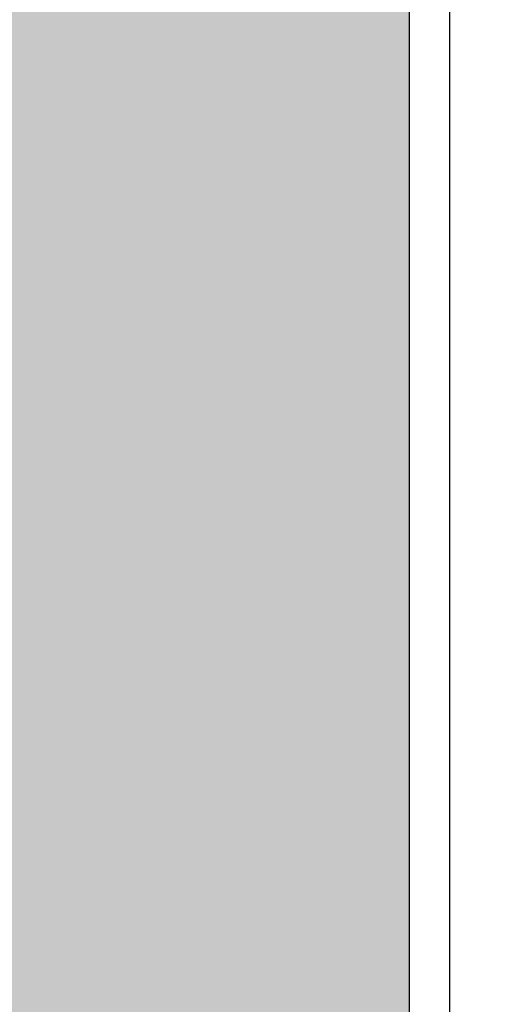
# Model space of a CAD drawing. Header units: millimetres. Extents: x 2341 to 31069, y -7915 to 10644.
# Tile 76 of 105: x 18368 to 18414, y 1767 to 1864. Entities that reach past the tile are written whole.
import ezdxf

# ---------------------------------------------------------------- set-up
doc = ezdxf.new("R2010")
doc.units = ezdxf.units.MM
doc.layers.add('koła', color=7, linetype='Continuous')

msp = doc.modelspace()

# ---------------------------------------------------------------- hatches: boundary and pattern name
at = {"layer": 'koła', "true_color": 0xd3da7b}
h = msp.add_hatch(color=53, dxfattribs=at)
h.dxf.hatch_style = 1
h.paths.add_polyline_path([(18022.66573520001, 2005.882090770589, -0.08164325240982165), (18030.55890356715, 2053.899258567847), (17971.52837264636, 2053.899258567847), (17971.52837264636, 2243.899258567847), (18069.52837264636, 2243.899258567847), (18069.52837264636, 2114.798042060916, -0.09391651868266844), (18116.52837264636, 2144.981323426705), (18116.52837264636, 2243.899258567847), (18214.52837264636, 2243.899258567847), (18214.52837264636, 2149.922083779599, -0.08803035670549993), (18261.52837264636, 2126.726750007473), (18261.52837264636, 2243.899258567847), (18359.52837264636, 2243.899258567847), (18359.52837264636, 2053.899258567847), (18314.77256683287, 2053.899258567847, -0.0816432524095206), (18322.66573520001, 2005.882090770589, -0.02545795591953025), (18321.88901330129, 1990.636984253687, -0.3253136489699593), (18437.73708292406, 1909.899258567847), (18497.52837264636, 1909.899258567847), (18497.52837264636, 2053.899258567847), (18406.52837264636, 2053.899258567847), (18406.52837264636, 2243.899258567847), (18497.52837264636, 2243.899258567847), (18497.52837264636, 2333.899258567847), (16707.52837264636, 2333.899258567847), (16707.52837264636, 2338.899258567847), (16627.52837264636, 2338.899258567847), (16627.52837264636, 2249.393708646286, -0.5350938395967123), (16958.52837264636, 2214.932398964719), (16958.52837264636, 2243.899258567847), (17056.52837264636, 2243.899258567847), (17056.52837264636, 2053.899258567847), (16969.66006948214, 2053.899258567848, -0.01786083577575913), (16964.33412183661, 2040.645197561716, -0.4093380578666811), (17082.33325534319, 1920.661879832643, -0.1686126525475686), (17056.52837264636, 1846.316201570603), (17056.52837264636, 1721.899258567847), (16958.52837264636, 1721.899258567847), (16958.52837264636, 1800.722216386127, -0.1017120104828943), (16911.52837264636, 1811.947281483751), (16911.52837264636, 1721.899258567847), (16813.52837264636, 1721.899258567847), (16813.52837264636, 1911.899258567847), (16842.65361434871, 1911.899258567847, -0.01827375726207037), (16842.33325534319, 1920.661879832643, -0.0224365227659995), (16842.81603081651, 1931.415160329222, -0.3066851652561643), (16627.52837264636, 1994.198885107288), (16627.52837264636, 1706.899258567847), (17248.52837264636, 1706.899258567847), (17248.52837264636, 1911.899258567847), (17328.52837264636, 1911.899258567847), (17328.52837264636, 1706.899258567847), (17480.52837264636, 1706.899258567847, -0.02209113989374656), (17481.1914304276, 1721.899258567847), (17392.52837264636, 1721.899258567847), (17392.52837264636, 1911.899258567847), (17490.52837264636, 1911.899258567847), (17490.52837264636, 1764.344885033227, -0.1253999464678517), (17537.52837264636, 1833.907132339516), (17537.52837264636, 1911.899258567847), (17635.52837264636, 1911.899258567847), (17635.52837264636, 1876.236200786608, -0.06954057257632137), (17682.52837264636, 1873.860331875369), (17682.52837264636, 1911.899258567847), (17780.52837264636, 1911.899258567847), (17780.52837264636, 1816.44377006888, -0.1768631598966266), (17820.52837264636, 1706.899258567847), (17972.52837264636, 1706.899258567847), (17972.52837264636, 1911.899258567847), (18052.52837264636, 1911.899258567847), (18052.52837264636, 1706.899258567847), (18497.52837264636, 1706.899258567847), (18497.52837264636, 1719.899258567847), (18406.52837264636, 1719.899258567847), (18406.52837264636, 1783.232121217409, -0.1147189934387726), (18359.52837264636, 1755.939154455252), (18359.52837264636, 1719.899258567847), (18261.52837264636, 1719.899258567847), (18261.52837264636, 1768.409512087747, -0.1523636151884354), (18214.52837264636, 1822.25849424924), (18214.52837264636, 1719.899258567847), (18116.52837264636, 1719.899258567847), (18116.52837264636, 1866.782858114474, -0.3058360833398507)])
h.paths.add_polyline_path([(17247.52837264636, 2053.899258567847), (17247.52837264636, 2243.899258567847), (17345.52837264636, 2243.899258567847), (17345.52837264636, 2218.906992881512, -0.6831114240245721), (17623.86811359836, 2243.899258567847), (17635.52837264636, 2243.899258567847), (17635.52837264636, 2211.685989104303, -0.05827930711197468), (17639.57659968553, 2177.072697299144, -0.05827930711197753), (17635.52837264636, 2142.459405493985), (17635.52837264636, 2053.899258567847), (17575.1821134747, 2053.899258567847, -0.3133742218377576), (17403.97108589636, 2053.899258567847), (17392.52837264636, 2053.899258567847), (17392.52837264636, 2062.69769291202, -0.1471803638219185), (17345.52837264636, 2135.238401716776), (17345.52837264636, 2053.899258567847)])
h.paths.add_polyline_path([(17341.52837264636, 2057.899258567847), (17251.52837264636, 2057.899258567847), (17251.52837264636, 2239.899258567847), (17341.52837264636, 2239.899258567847)], flags=16)
h.paths.add_polyline_path([(17337.52837264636, 2061.899258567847), (17255.52837264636, 2061.899258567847), (17255.52837264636, 2095.899258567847), (17337.52837264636, 2095.899258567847)], flags=0)
h.paths.add_polyline_path([(17396.52837264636, 2057.899258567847), (17396.52837264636, 2086.287084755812, -0.1957157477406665), (17359.57659968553, 2177.072697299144, -0.7749814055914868), (17603.38707020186, 2239.899258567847), (17631.52837264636, 2239.899258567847), (17631.52837264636, 2057.899258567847), (17541.51590562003, 2057.899258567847, -0.2084463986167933), (17437.63729375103, 2057.899258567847)], flags=16)
h.paths.add_polyline_path([(17400.52837264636, 2061.899258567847), (17400.52837264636, 2095.899258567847), (17482.52837264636, 2095.899258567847), (17482.52837264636, 2061.899258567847)], flags=0)
h.paths.add_polyline_path([(17337.52837264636, 2101.899258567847), (17255.52837264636, 2101.899258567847), (17255.52837264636, 2195.899258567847), (17337.52837264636, 2195.899258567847)], flags=0)
h.paths.add_polyline_path([(17400.52837264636, 2101.899258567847), (17400.52837264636, 2195.899258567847), (17482.52837264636, 2195.899258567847), (17482.52837264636, 2101.899258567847)], flags=0)
h.paths.add_polyline_path([(17201.52837264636, 2053.899258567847), (17103.52837264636, 2053.899258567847), (17103.52837264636, 2243.899258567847), (17201.52837264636, 2243.899258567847)], flags=16)
h.paths.add_polyline_path([(17201.52837264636, 1911.899258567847), (17201.52837264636, 1721.899258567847), (17103.52837264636, 1721.899258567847), (17103.52837264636, 1911.899258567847)], flags=16)
h.paths.add_polyline_path([(17197.52837264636, 2057.899258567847), (17107.52837264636, 2057.899258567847), (17107.52837264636, 2239.899258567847), (17197.52837264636, 2239.899258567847)], flags=0)
h.paths.add_polyline_path([(17197.52837264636, 1907.899258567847), (17197.52837264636, 1725.899258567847), (17107.52837264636, 1725.899258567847), (17107.52837264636, 1907.899258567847)], flags=0)
h.paths.add_polyline_path([(17193.52837264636, 2061.899258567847), (17111.52837264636, 2061.899258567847), (17111.52837264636, 2095.899258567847), (17193.52837264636, 2095.899258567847)], flags=0)
h.paths.add_polyline_path([(17193.52837264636, 1903.899258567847), (17193.52837264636, 1869.899258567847), (17111.52837264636, 1869.899258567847), (17111.52837264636, 1903.899258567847)], flags=0)
h.paths.add_polyline_path([(17193.52837264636, 2101.899258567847), (17111.52837264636, 2101.899258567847), (17111.52837264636, 2195.899258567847), (17193.52837264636, 2195.899258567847)], flags=0)
h.paths.add_polyline_path([(17193.52837264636, 1863.899258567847), (17193.52837264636, 1769.899258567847), (17111.52837264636, 1769.899258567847), (17111.52837264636, 1863.899258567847)], flags=0)
h.paths.add_polyline_path([(17337.52837264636, 2201.899258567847), (17255.52837264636, 2201.899258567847), (17255.52837264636, 2235.899258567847), (17337.52837264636, 2235.899258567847)], flags=0)
h.paths.add_polyline_path([(17545.52837264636, 2061.899258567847), (17545.52837264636, 2095.899258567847), (17627.52837264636, 2095.899258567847), (17627.52837264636, 2061.899258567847)], flags=0)
h.paths.add_polyline_path([(17400.52837264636, 2201.899258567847), (17400.52837264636, 2235.899258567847), (17482.52837264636, 2235.899258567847), (17482.52837264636, 2201.899258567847)], flags=0)
h.paths.add_polyline_path([(17545.52837264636, 2101.899258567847), (17545.52837264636, 2195.899258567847), (17627.52837264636, 2195.899258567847), (17627.52837264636, 2101.899258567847)], flags=0)
h.paths.add_polyline_path([(17193.52837264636, 2201.899258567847), (17111.52837264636, 2201.899258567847), (17111.52837264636, 2235.899258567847), (17193.52837264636, 2235.899258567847)], flags=0)
h.paths.add_polyline_path([(17193.52837264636, 1763.899258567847), (17193.52837264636, 1729.899258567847), (17111.52837264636, 1729.899258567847), (17111.52837264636, 1763.899258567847)], flags=0)
h.paths.add_polyline_path([(17545.52837264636, 2201.899258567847), (17545.52837264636, 2235.899258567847), (17627.52837264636, 2235.899258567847), (17627.52837264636, 2201.899258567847)], flags=0)
h.paths.add_polyline_path([(17682.52837264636, 2053.899258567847), (17682.52837264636, 2243.899258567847), (17780.52837264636, 2243.899258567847), (17780.52837264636, 2053.899258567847)], flags=16)
h.paths.add_polyline_path([(17686.52837264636, 2057.899258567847), (17686.52837264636, 2239.899258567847), (17776.52837264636, 2239.899258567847), (17776.52837264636, 2057.899258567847)], flags=0)
h.paths.add_polyline_path([(17690.52837264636, 2061.899258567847), (17690.52837264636, 2095.899258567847), (17772.52837264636, 2095.899258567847), (17772.52837264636, 2061.899258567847)], flags=0)
h.paths.add_polyline_path([(17690.52837264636, 2101.899258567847), (17690.52837264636, 2195.899258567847), (17772.52837264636, 2195.899258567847), (17772.52837264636, 2101.899258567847)], flags=0)
h.paths.add_polyline_path([(17690.52837264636, 2201.899258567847), (17690.52837264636, 2235.899258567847), (17772.52837264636, 2235.899258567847), (17772.52837264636, 2201.899258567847)], flags=0)
h.paths.add_polyline_path([(17827.52837264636, 2053.899258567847), (17827.52837264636, 2243.899258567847), (17925.52837264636, 2243.899258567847), (17925.52837264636, 2053.899258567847)], flags=16)
h.paths.add_polyline_path([(17827.52837264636, 1911.899258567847), (17925.52837264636, 1911.899258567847), (17925.52837264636, 1721.899258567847), (17827.52837264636, 1721.899258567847)], flags=16)
h.paths.add_polyline_path([(17831.52837264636, 2057.899258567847), (17831.52837264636, 2239.899258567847), (17921.52837264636, 2239.899258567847), (17921.52837264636, 2057.899258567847)], flags=0)
h.paths.add_polyline_path([(17831.52837264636, 1907.899258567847), (17921.52837264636, 1907.899258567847), (17921.52837264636, 1725.899258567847), (17831.52837264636, 1725.899258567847)], flags=0)
h.paths.add_polyline_path([(17835.52837264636, 2061.899258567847), (17835.52837264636, 2095.899258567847), (17917.52837264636, 2095.899258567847), (17917.52837264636, 2061.899258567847)], flags=0)
h.paths.add_polyline_path([(17835.52837264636, 1903.899258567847), (17917.52837264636, 1903.899258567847), (17917.52837264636, 1869.899258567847), (17835.52837264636, 1869.899258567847)], flags=0)
h.paths.add_polyline_path([(17835.52837264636, 2101.899258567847), (17835.52837264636, 2195.899258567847), (17917.52837264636, 2195.899258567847), (17917.52837264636, 2101.899258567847)], flags=0)
h.paths.add_polyline_path([(17835.52837264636, 1863.899258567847), (17917.52837264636, 1863.899258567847), (17917.52837264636, 1769.899258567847), (17835.52837264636, 1769.899258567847)], flags=0)
h.paths.add_polyline_path([(17835.52837264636, 2201.899258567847), (17835.52837264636, 2235.899258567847), (17917.52837264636, 2235.899258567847), (17917.52837264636, 2201.899258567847)], flags=0)
h.paths.add_polyline_path([(17835.52837264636, 1763.899258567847), (17917.52837264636, 1763.899258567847), (17917.52837264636, 1729.899258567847), (17835.52837264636, 1729.899258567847)], flags=0)
h.paths.add_polyline_path([(19645.92507849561, 2053.899258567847), (19601.52837264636, 2053.899258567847), (19601.52837264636, 2243.899258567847), (19699.52837264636, 2243.899258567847), (19699.52837264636, 2063.059998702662, -0.4104074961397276), (19847.57659968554, 1913.072697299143, -0.00528950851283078), (19847.54302688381, 1909.899258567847), (19853.52837264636, 1909.899258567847), (19853.52837264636, 1840.618040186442, -0.1211626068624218), (19900.52837264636, 1807.812627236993), (19900.52837264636, 1909.899258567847), (19998.52837264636, 1909.899258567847), (19998.52837264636, 1719.899258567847), (19930.01289633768, 1719.899258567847, -0.02732615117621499), (19928.34337489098, 1706.899258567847), (20303.72491486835, 1706.899258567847, -0.1330860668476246), (20370.52837264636, 1765.590745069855), (20370.52837264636, 1909.899258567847), (20450.52837264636, 1909.899258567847), (20450.52837264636, 1782.901829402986, -0.064302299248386), (20493.52837264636, 1776.030757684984), (20493.52837264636, 1909.899258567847), (20591.52837264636, 1909.899258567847), (20591.52837264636, 1719.899258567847), (20577.59122476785, 1719.899258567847, -0.02372085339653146), (20587.1248581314, 1706.899258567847), (20979.62299588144, 1706.899258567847), (20979.62299588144, 1794.685420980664), (21184.62299588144, 1794.685420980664), (21184.62299588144, 1706.899258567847), (21229.52837264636, 1706.899258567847), (21229.52837264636, 2006.899258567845), (21226.53115146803, 2007.028352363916), (21226.53115146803, 2012.028352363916), (21259.52837264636, 2010.607123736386), (21259.52837264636, 2338.899258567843), (21185.52559382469, 2338.899258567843), (21185.52559382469, 2333.899258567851), (20109.89357756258, 2333.899258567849, -0.1403883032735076), (20084.11562858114, 2243.899258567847), (20153.52837264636, 2243.899258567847), (20153.52837264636, 2053.899258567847), (20055.52837264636, 2053.899258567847), (20055.52837264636, 2209.285478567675, -0.0992990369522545), (19998.52837264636, 2174.331214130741), (19998.52837264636, 2053.899258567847), (19900.52837264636, 2053.899258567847), (19900.52837264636, 2168.519753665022, -0.07494379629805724), (19853.52837264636, 2187.47162668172), (19853.52837264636, 2053.899258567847), (19755.52837264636, 2053.899258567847), (19755.52837264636, 2243.899258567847), (19795.67152654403, 2243.899258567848, -0.1403883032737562), (19769.89357756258, 2333.899258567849), (19161.52837264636, 2333.899258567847), (19161.52837264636, 2243.899258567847), (19222.56992605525, 2243.899258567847, -0.8459225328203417), (19455.97375363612, 2204.661879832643), (19456.52837264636, 2243.899258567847), (19554.52837264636, 2243.899258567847), (19554.52837264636, 2053.899258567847), (19456.52837264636, 2053.899258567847), (19455.97375363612, 2204.661879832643, -0.2454379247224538), (19404.52837264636, 2106.171960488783), (19404.52837264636, 2053.899258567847), (19306.52837264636, 2053.899258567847), (19306.52837264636, 2088.330587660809, -0.1310008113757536), (19252.52837264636, 2118.424600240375), (19252.52837264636, 2053.899258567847), (19161.52837264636, 2053.899258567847), (19161.52837264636, 1909.899258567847), (19252.52837264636, 1909.899258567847), (19252.52837264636, 1719.899258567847), (19161.52837264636, 1719.899258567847), (19161.52837264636, 1706.899258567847), (19618.52837264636, 1706.899258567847), (19618.52837264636, 1785.591805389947, -0.1794148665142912), (19554.52837264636, 1867.937292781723), (19554.52837264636, 1719.899258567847), (19456.52837264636, 1719.899258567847), (19456.52837264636, 1909.899258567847), (19547.61017248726, 1909.899258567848, -0.00528950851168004), (19547.57659968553, 1913.072697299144, -0.3146190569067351)])
h.paths.add_polyline_path([(19404.52837264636, 1909.899258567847), (19404.52837264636, 1719.899258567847), (19306.52837264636, 1719.899258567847), (19306.52837264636, 1909.899258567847)], flags=16)
h.paths.add_polyline_path([(19400.52837264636, 1905.899258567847), (19400.52837264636, 1723.899258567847), (19310.52837264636, 1723.899258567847), (19310.52837264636, 1905.899258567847)], flags=0)
h.paths.add_polyline_path([(19396.52837264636, 1901.899258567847), (19396.52837264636, 1867.899258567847), (19314.52837264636, 1867.899258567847), (19314.52837264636, 1901.899258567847)], flags=0)
h.paths.add_polyline_path([(19396.52837264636, 1861.899258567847), (19396.52837264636, 1767.899258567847), (19314.52837264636, 1767.899258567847), (19314.52837264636, 1861.899258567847)], flags=0)
h.paths.add_polyline_path([(19396.52837264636, 1761.899258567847), (19396.52837264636, 1727.899258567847), (19314.52837264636, 1727.899258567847), (19314.52837264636, 1761.899258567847)], flags=0)
h.paths.add_polyline_path([(20055.52837264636, 1909.899258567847), (20153.52837264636, 1909.899258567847), (20153.52837264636, 1719.899258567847), (20055.52837264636, 1719.899258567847)], flags=16)
h.paths.add_polyline_path([(20059.52837264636, 1905.899258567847), (20149.52837264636, 1905.899258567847), (20149.52837264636, 1723.899258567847), (20059.52837264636, 1723.899258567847)], flags=0)
h.paths.add_polyline_path([(20063.52837264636, 1901.899258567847), (20145.52837264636, 1901.899258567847), (20145.52837264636, 1867.899258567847), (20063.52837264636, 1867.899258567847)], flags=0)
h.paths.add_polyline_path([(20063.52837264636, 1861.899258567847), (20145.52837264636, 1861.899258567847), (20145.52837264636, 1767.899258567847), (20063.52837264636, 1767.899258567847)], flags=0)
h.paths.add_polyline_path([(20063.52837264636, 1761.899258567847), (20145.52837264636, 1761.899258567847), (20145.52837264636, 1727.899258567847), (20063.52837264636, 1727.899258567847)], flags=0)
h.paths.add_polyline_path([(20202.52837264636, 2053.899258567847), (20202.52837264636, 2243.899258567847), (20300.52837264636, 2243.899258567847), (20300.52837264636, 2053.899258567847)], flags=16)
h.paths.add_polyline_path([(20202.52837264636, 1909.899258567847), (20300.52837264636, 1909.899258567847), (20300.52837264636, 1719.899258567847), (20202.52837264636, 1719.899258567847)], flags=16)
h.paths.add_polyline_path([(20206.52837264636, 2057.899258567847), (20206.52837264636, 2239.899258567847), (20296.52837264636, 2239.899258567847), (20296.52837264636, 2057.899258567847)], flags=0)
h.paths.add_polyline_path([(20206.52837264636, 1905.899258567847), (20296.52837264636, 1905.899258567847), (20296.52837264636, 1723.899258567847), (20206.52837264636, 1723.899258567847)], flags=0)
h.paths.add_polyline_path([(20210.52837264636, 2061.899258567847), (20210.52837264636, 2095.899258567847), (20292.52837264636, 2095.899258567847), (20292.52837264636, 2061.899258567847)], flags=0)
h.paths.add_polyline_path([(20210.52837264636, 1901.899258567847), (20292.52837264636, 1901.899258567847), (20292.52837264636, 1867.899258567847), (20210.52837264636, 1867.899258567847)], flags=0)
h.paths.add_polyline_path([(20210.52837264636, 2101.899258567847), (20210.52837264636, 2195.899258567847), (20292.52837264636, 2195.899258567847), (20292.52837264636, 2101.899258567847)], flags=0)
h.paths.add_polyline_path([(20210.52837264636, 1861.899258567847), (20292.52837264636, 1861.899258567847), (20292.52837264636, 1767.899258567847), (20210.52837264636, 1767.899258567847)], flags=0)
h.paths.add_polyline_path([(20210.52837264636, 2201.899258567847), (20210.52837264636, 2235.899258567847), (20292.52837264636, 2235.899258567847), (20292.52837264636, 2201.899258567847)], flags=0)
h.paths.add_polyline_path([(20210.52837264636, 1761.899258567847), (20292.52837264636, 1761.899258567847), (20292.52837264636, 1727.899258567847), (20210.52837264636, 1727.899258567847)], flags=0)
h.paths.add_polyline_path([(20353.52837264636, 2053.899258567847), (20353.52837264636, 2243.899258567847), (20451.52837264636, 2243.899258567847), (20451.52837264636, 2053.899258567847)], flags=16)
h.paths.add_polyline_path([(20357.52837264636, 2057.899258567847), (20357.52837264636, 2239.899258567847), (20447.52837264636, 2239.899258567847), (20447.52837264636, 2057.899258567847)], flags=0)
h.paths.add_polyline_path([(20361.52837264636, 2061.899258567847), (20361.52837264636, 2095.899258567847), (20443.52837264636, 2095.899258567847), (20443.52837264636, 2061.899258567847)], flags=0)
h.paths.add_polyline_path([(20361.52837264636, 2101.899258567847), (20361.52837264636, 2195.899258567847), (20443.52837264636, 2195.899258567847), (20443.52837264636, 2101.899258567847)], flags=0)
h.paths.add_polyline_path([(20361.52837264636, 2201.899258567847), (20361.52837264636, 2235.899258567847), (20443.52837264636, 2235.899258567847), (20443.52837264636, 2201.899258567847)], flags=0)
h.paths.add_polyline_path([(20493.52837264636, 2053.899258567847), (20493.52837264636, 2243.899258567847), (20591.52837264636, 2243.899258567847), (20591.52837264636, 2053.899258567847)], flags=16)
h.paths.add_polyline_path([(20497.52837264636, 2057.899258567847), (20497.52837264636, 2239.899258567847), (20587.52837264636, 2239.899258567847), (20587.52837264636, 2057.899258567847)], flags=0)
h.paths.add_polyline_path([(20501.52837264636, 2061.899258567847), (20501.52837264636, 2095.899258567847), (20583.52837264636, 2095.899258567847), (20583.52837264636, 2061.899258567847)], flags=0)
h.paths.add_polyline_path([(20501.52837264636, 2101.899258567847), (20501.52837264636, 2195.899258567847), (20583.52837264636, 2195.899258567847), (20583.52837264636, 2101.899258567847)], flags=0)
h.paths.add_polyline_path([(20501.52837264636, 2201.899258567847), (20501.52837264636, 2235.899258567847), (20583.52837264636, 2235.899258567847), (20583.52837264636, 2201.899258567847)], flags=0)
h.paths.add_polyline_path([(20648.52837264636, 2053.899258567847), (20648.52837264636, 2243.899258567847), (20746.52837264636, 2243.899258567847), (20746.52837264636, 2067.749317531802, -0.09961268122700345), (20803.52837264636, 2083.665266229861), (20803.52837264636, 2243.899258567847), (20888.94718116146, 2243.899258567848, -0.7028337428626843), (21243.05732911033, 2116.42352637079, -0.5379201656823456), (20964.56802194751, 1932.468562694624, -0.2398910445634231), (20901.52837264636, 1811.845903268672), (20901.52837264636, 1719.899258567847), (20803.52837264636, 1719.899258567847), (20803.52837264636, 1784.480128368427, -0.09961268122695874), (20746.52837264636, 1800.396077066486), (20746.52837264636, 1719.899258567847), (20648.52837264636, 1719.899258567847), (20648.52837264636, 1909.899258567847), (20666.53726416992, 1909.899258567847, -0.04048762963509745), (20664.57659968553, 1934.072697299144, -0.2355600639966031), (20724.34581106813, 2053.899258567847)])
h.paths.add_polyline_path([(20652.52837264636, 2057.899258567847), (20652.52837264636, 2239.899258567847), (20742.52837264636, 2239.899258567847), (20742.52837264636, 2057.899258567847)], flags=16)
h.paths.add_polyline_path([(20652.52837264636, 1905.899258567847), (20687.66616926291, 1905.899258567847, -0.05466738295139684), (20684.57659968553, 1934.072697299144, -0.3984137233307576), (20807.52837264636, 2063.881489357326), (20807.52837264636, 2239.899258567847), (20897.52837264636, 2239.899258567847), (20897.52837264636, 2222.354271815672, -0.7262030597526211), (21223.05732911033, 2116.42352637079, -0.606844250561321), (20939.80091761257, 1968.985018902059, -0.06807837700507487), (20944.57659968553, 1934.072697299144, -0.2232993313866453), (20897.52837264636, 1833.977725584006), (20897.52837264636, 1723.899258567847), (20807.52837264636, 1723.899258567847), (20807.52837264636, 1804.263905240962, -0.1340896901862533), (20742.52837264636, 1825.864319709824), (20742.52837264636, 1723.899258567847), (20652.52837264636, 1723.899258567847)], flags=16)
h.paths.add_polyline_path([(20656.52837264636, 2061.899258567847), (20656.52837264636, 2095.899258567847), (20738.52837264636, 2095.899258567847), (20738.52837264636, 2061.899258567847)], flags=0)
h.paths.add_polyline_path([(20656.52837264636, 1901.899258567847), (20738.52837264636, 1901.899258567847), (20738.52837264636, 1867.899258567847), (20656.52837264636, 1867.899258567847)], flags=0)
h.paths.add_polyline_path([(20656.52837264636, 2101.899258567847), (20656.52837264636, 2195.899258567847), (20738.52837264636, 2195.899258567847), (20738.52837264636, 2101.899258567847)], flags=0)
h.paths.add_polyline_path([(20656.52837264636, 1861.899258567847), (20738.52837264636, 1861.899258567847), (20738.52837264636, 1767.899258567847), (20656.52837264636, 1767.899258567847)], flags=0)
h.paths.add_polyline_path([(20656.52837264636, 2201.899258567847), (20656.52837264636, 2235.899258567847), (20738.52837264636, 2235.899258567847), (20738.52837264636, 2201.899258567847)], flags=0)
h.paths.add_polyline_path([(20656.52837264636, 1761.899258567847), (20738.52837264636, 1761.899258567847), (20738.52837264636, 1727.899258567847), (20656.52837264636, 1727.899258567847)], flags=0)
h.paths.add_polyline_path([(20811.52837264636, 2061.899258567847), (20811.52837264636, 2095.899258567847), (20893.52837264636, 2095.899258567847), (20893.52837264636, 2061.899258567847)], flags=0)
h.paths.add_polyline_path([(20811.52837264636, 1901.899258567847), (20893.52837264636, 1901.899258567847), (20893.52837264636, 1867.899258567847), (20811.52837264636, 1867.899258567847)], flags=0)
h.paths.add_polyline_path([(20811.52837264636, 2101.899258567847), (20811.52837264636, 2195.899258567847), (20893.52837264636, 2195.899258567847), (20893.52837264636, 2101.899258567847)], flags=0)
h.paths.add_polyline_path([(20811.52837264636, 1861.899258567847), (20893.52837264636, 1861.899258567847), (20893.52837264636, 1767.899258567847), (20811.52837264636, 1767.899258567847)], flags=0)
h.paths.add_polyline_path([(20811.52837264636, 2201.899258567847), (20811.52837264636, 2235.899258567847), (20893.52837264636, 2235.899258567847), (20893.52837264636, 2201.899258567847)], flags=0)
h.paths.add_polyline_path([(20811.52837264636, 1761.899258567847), (20893.52837264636, 1761.899258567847), (20893.52837264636, 1727.899258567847), (20811.52837264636, 1727.899258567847)], flags=0)
h.paths.add_polyline_path([(20971.52837264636, 2160.899258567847), (20971.52837264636, 2243.899258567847), (21055.52837264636, 2243.899258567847), (21055.52837264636, 2160.899258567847)], flags=0)
h.paths.add_polyline_path([(20975.52837264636, 2164.899258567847), (20975.52837264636, 2239.899258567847), (21051.52837264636, 2239.899258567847), (21051.52837264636, 2164.899258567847)], flags=0)
h.paths.add_polyline_path([(20979.52837264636, 2168.899258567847), (20979.52837264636, 2235.899258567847), (21047.52837264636, 2235.899258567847), (21047.52837264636, 2168.899258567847)], flags=0)
h.paths.add_polyline_path([(21223.05732911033, 2116.42352637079, 0.7122302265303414), (20901.52837264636, 2227.642025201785), (20901.52837264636, 2056.299491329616, -0.205675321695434), (20963.08639350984, 1955.163954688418, 0.5564641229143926)], flags=16)
h.paths.add_polyline_path([(21055.52837264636, 2160.899258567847), (20971.52837264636, 2160.899258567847), (20971.52837264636, 2243.899258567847), (21055.52837264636, 2243.899258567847)], flags=0)
h.paths.add_polyline_path([(21051.52837264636, 2164.899258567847), (20975.52837264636, 2164.899258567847), (20975.52837264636, 2239.899258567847), (21051.52837264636, 2239.899258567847)], flags=0)
h.paths.add_polyline_path([(21047.52837264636, 2168.899258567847), (20979.52837264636, 2168.899258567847), (20979.52837264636, 2235.899258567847), (21047.52837264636, 2235.899258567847)], flags=0)
h.paths.add_polyline_path([(20853.0817624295, 2053.899258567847), (20803.52837264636, 2053.899258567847), (20803.52837264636, 2063.602372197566, 0.3895055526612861), (20684.57659968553, 1934.072697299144, 0.04679364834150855), (20686.84389103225, 1909.899258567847), (20746.52837264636, 1909.899258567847), (20746.52837264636, 1823.305198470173, 0.1169801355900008), (20803.52837264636, 1804.543022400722), (20803.52837264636, 1909.899258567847), (20901.52837264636, 1909.899258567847), (20901.52837264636, 1837.432182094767, 0.2126517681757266), (20944.57659968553, 1934.072697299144, 0.01622938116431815), (20944.30281540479, 1942.505309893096, -0.1862142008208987)], flags=16)
h.paths.add_polyline_path([(21801.52837264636, 1950.899258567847), (21763.52837264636, 1950.899258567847), (21763.52837264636, 1983.899258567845), (21229.52837264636, 2006.899258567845), (21229.52837264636, 1706.899258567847), (21229.52837264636, 1690.899258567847), (21591.52837264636, 1690.899258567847), (21591.52837264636, 1699.341206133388), (21713.52837264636, 1699.341206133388), (21713.52837264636, 1690.899258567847), (21763.52837264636, 1690.899258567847), (21763.52837264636, 1925.899258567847), (21801.52837264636, 1925.899258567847)])
h.paths.add_polyline_path([(21390.52837264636, 1893.899258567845), (21390.52837264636, 1812.899258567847), (21309.52837264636, 1812.899258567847), (21309.52837264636, 1893.899258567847)], flags=16)
h.paths.add_polyline_path([(21386.52837264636, 1889.899258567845), (21386.52837264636, 1816.899258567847), (21313.52837264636, 1816.899258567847), (21313.52837264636, 1889.899258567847)], flags=0)
h.paths.add_polyline_path([(21382.52837264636, 1885.899258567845), (21382.52837264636, 1820.899258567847), (21317.52837264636, 1820.899258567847), (21317.52837264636, 1885.899258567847)], flags=0)
h.paths.add_polyline_path([(21450.52837264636, 1893.899258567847), (21483.62327538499, 1893.899258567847, -0.7355423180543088), (21702.33325534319, 1825.661879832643, -0.9480921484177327), (21463.01387092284, 1812.899258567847), (21450.52837264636, 1812.899258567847)], flags=16)
h.paths.add_polyline_path([(21454.52837264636, 1889.899258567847), (21505.69410625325, 1889.899258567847, -0.4504751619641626), (21655.43359832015, 1893.899258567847), (21672.52837264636, 1893.899258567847), (21672.52837264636, 1868.845682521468, -0.1120984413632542), (21682.33325534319, 1825.661879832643, -0.9570654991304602), (21482.71791280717, 1816.899258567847), (21454.52837264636, 1816.899258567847)], flags=16)
h.paths.add_polyline_path([(21458.52837264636, 1885.899258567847), (21523.52837264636, 1885.899258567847), (21523.52837264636, 1820.899258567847), (21458.52837264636, 1820.899258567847)], flags=0)
h.paths.add_polyline_path([(21595.52837264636, 1889.899258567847), (21668.52837264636, 1889.899258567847), (21668.52837264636, 1816.899258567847), (21595.52837264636, 1816.899258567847)], flags=0)
h.paths.add_polyline_path([(21599.52837264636, 1885.899258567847), (21664.52837264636, 1885.899258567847), (21664.52837264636, 1820.899258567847), (21599.52837264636, 1820.899258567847)], flags=0)
h.paths.add_polyline_path([(21682.33325534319, 1825.661879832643, 0.112098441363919), (21672.52837264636, 1868.845682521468), (21672.52837264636, 1812.899258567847), (21591.52837264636, 1812.899258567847), (21591.52837264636, 1893.899258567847), (21655.43359832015, 1893.899258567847, 0.4345071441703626), (21509.23291236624, 1893.899258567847), (21531.52837264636, 1893.899258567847), (21531.52837264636, 1812.899258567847), (21483.15102155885, 1812.899258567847, 0.9379756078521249)], flags=16)
h.paths.add_polyline_path([(20493.52837264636, 1755.056087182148, 0.07323751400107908), (20450.52837264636, 1762.891607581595), (20450.52837264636, 1706.899258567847), (20562.38163902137, 1706.899258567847, 0.02923305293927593), (20550.62916859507, 1719.899258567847), (20493.52837264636, 1719.899258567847)])
h.paths.add_polyline_path([(20370.52837264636, 1742.941954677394, 0.09311847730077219), (20328.46813397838, 1706.899258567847), (20370.52837264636, 1706.899258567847)])
h.paths.add_polyline_path([(20876.3908465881, 2048.436148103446, 0.1441169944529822), (20939.80091761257, 1968.985018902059, 0.203589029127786)], flags=0)
h.paths.add_polyline_path([(20089.89357756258, 2333.899258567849), (19789.89357756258, 2333.899258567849, 0.1622776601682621), (19819.89357756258, 2243.899258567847), (19853.52837264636, 2243.899258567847), (19853.52837264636, 2211.257294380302, 0.08721984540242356), (19900.52837264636, 2189.156795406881), (19900.52837264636, 2243.899258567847), (19998.52837264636, 2243.899258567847), (19998.52837264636, 2195.834198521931, 0.1202351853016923), (20055.52837264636, 2238.355581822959), (20055.52837264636, 2243.899258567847), (20059.89357756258, 2243.899258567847, 0.1622776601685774)])
h.paths.add_polyline_path([(19567.57659968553, 1913.072697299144, 0.2333991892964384), (19618.52837264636, 1809.867184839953), (19618.52837264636, 1909.899258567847), (19698.52837264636, 1909.899258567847), (19698.52837264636, 1783.076181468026, 0.009459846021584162), (19703.4453590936, 1783.205235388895, -0.157447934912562), (19755.52837264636, 1835.415918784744), (19755.52837264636, 1909.899258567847), (19827.53786040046, 1909.899258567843, 0.006103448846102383), (19827.57659968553, 1913.072697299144, 1.000000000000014)])
h.paths.add_polyline_path([(19900.52837264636, 1771.845682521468, 0.1710422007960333), (19853.52837264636, 1818.851579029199), (19853.52837264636, 1719.899258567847), (19755.52837264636, 1719.899258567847), (19755.52837264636, 1774.719554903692, -0.0669570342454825), (19716.90820215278, 1764.323616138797, 0.0914145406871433), (19710.33325534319, 1728.661879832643, 0.05490049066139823), (19712.73003656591, 1706.899258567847), (19907.93647412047, 1706.899258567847, 0.03292263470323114), (19909.94859787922, 1719.899258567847), (19900.52837264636, 1719.899258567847)])
h.paths.add_polyline_path([(19755.52837264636, 1812.306514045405, 0.09239698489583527), (19729.07489279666, 1786.946341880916, 0.05438313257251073), (19755.52837264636, 1796.704351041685)])
h.paths.add_polyline_path([(19243.99316813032, 2243.899258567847), (19252.52837264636, 2243.899258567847), (19252.52837264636, 2149.554090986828, 0.1737826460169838), (19306.52837264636, 2109.095308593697), (19306.52837264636, 2243.899258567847), (19404.52837264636, 2243.899258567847), (19404.52837264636, 2131.858966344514, 0.206732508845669), (19435.97375363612, 2204.661879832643, 0.8162903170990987)])
h.paths.add_polyline_path([(18293.47281941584, 2053.899258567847), (18261.52837264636, 2053.899258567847), (18261.52837264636, 2100.76850532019, 0.1065921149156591), (18214.52837264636, 2128.957350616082), (18214.52837264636, 2053.899258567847), (18116.52837264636, 2053.899258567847), (18116.52837264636, 2123.136500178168, 0.1179929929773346), (18069.52837264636, 2085.019215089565), (18069.52837264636, 2053.899258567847), (18051.85865098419, 2053.899258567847, 0.09486385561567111), (18042.66573520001, 2005.882090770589, 0.2887132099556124), (18116.52837264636, 1888.627681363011), (18116.52837264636, 1909.899258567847), (18210.92942776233, 1909.899258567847, -0.2676814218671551), (18301.49416106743, 1988.468398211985, 0.03360147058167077), (18302.66573520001, 2005.882090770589, 0.09486385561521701)])
h.paths.add_polyline_path([(18318.43000360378, 1970.487485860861, -0.114531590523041), (18287.93626882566, 1909.899258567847), (18359.52837264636, 1909.899258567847), (18359.52837264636, 1777.060043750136, 0.1524584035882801), (18406.52837264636, 1813.706083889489), (18406.52837264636, 1909.899258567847), (18416.31384084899, 1909.899258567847, 0.3166520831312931)])
h.paths.add_polyline_path([(18296.63611771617, 1966.749696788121, 0.2886507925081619), (18225.70964416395, 1887.196187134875, 0.2143817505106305)])
h.paths.add_polyline_path([(18261.52837264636, 1885.037431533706, -0.07044393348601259), (18224.48705095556, 1865.117921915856, 0.2121716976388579), (18261.52837264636, 1792.844486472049)])
at = {"layer": 'koła', "true_color": 0xf2cf44}
h = msp.add_hatch(color=53, dxfattribs=at)
h.dxf.hatch_style = 1
h.paths.add_polyline_path([(16627.52837264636, 2249.393708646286), (16627.52837264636, 2214.96871495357, -0.6894363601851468), (16958.52837264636, 2154.573324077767), (16958.52837264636, 2214.932398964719, 0.5350938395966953)])
h.paths.add_polyline_path([(16627.52837264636, 2028.623878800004), (16627.52837264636, 1994.198885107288, 0.3066851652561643), (16842.81603081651, 1931.415160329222, -0.04833815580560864), (16847.10437402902, 1954.162699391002, -0.3649040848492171)])
h.paths.add_polyline_path([(16953.87226250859, 2020.303294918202, 0.0735885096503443), (16925.37723904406, 2013.582560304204, -0.09711095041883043), (16873.86302514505, 1967.277524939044, 0.07358850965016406), (16864.15398678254, 1939.657437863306, 0.1543897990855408)])
h.paths.add_polyline_path([(16964.33412183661, 2040.645197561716, 0.04833815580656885), (16941.25979352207, 2038.797010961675, -0.04145966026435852), (16925.37723904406, 2013.582560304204, -0.07358850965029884), (16953.87226250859, 2020.303294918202, 0.02861656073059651)])
h.paths.add_polyline_path([(16969.66006948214, 2053.899258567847), (16958.52837264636, 2053.899258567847), (16958.52837264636, 2089.019269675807, -0.07416710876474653), (16941.25979352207, 2038.797010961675, -0.04833815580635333), (16964.33412183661, 2040.645197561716, 0.0178608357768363)])
h.paths.add_polyline_path([(18321.88901330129, 1990.636984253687, -0.03411338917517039), (18318.43000360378, 1970.487485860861, -0.3166520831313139), (18416.31384084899, 1909.899258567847), (18437.73708292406, 1909.899258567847, 0.325313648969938)])
h.paths.add_polyline_path([(18296.63611771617, 1966.749696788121, 0.04287752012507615), (18301.49416106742, 1988.468398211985, 0.2676814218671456), (18210.92942776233, 1909.899258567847), (18214.52837264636, 1909.899258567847), (18214.52837264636, 1882.806830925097, 0.02311227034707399), (18225.70964416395, 1887.196187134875, -0.2886507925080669)])
h.paths.add_polyline_path([(18224.48705095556, 1865.117921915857, -0.01747803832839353), (18214.52837264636, 1861.84209776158), (18214.52837264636, 1822.25849424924, 0.1523636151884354), (18261.52837264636, 1768.409512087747), (18261.52837264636, 1792.844486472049, -0.2121716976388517)])
h.paths.add_polyline_path([(18406.52837264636, 1783.232121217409), (18406.52837264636, 1813.706083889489, -0.1524584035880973), (18359.52837264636, 1777.060043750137), (18359.52837264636, 1755.939154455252, 0.1147189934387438)])
h.paths.add_polyline_path([(18321.88901330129, 1990.636984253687, 0.04280709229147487), (18301.49416106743, 1988.468398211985, -0.04287752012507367), (18296.63611771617, 1966.749696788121, -0.05545019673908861), (18318.43000360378, 1970.487485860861, 0.03411338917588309)])
h.paths.add_polyline_path([(21483.62327538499, 1893.899258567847), (21509.23291236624, 1893.899258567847, -0.4345071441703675), (21655.43359832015, 1893.899258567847), (21672.52837264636, 1893.899258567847), (21672.52837264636, 1868.845682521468, -0.1120984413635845), (21682.33325534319, 1825.661879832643, -0.9379756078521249), (21483.15102155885, 1812.899258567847), (21463.01387092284, 1812.899258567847, 0.948092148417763), (21702.33325534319, 1825.661879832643, 0.735542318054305)])
h.paths.add_polyline_path([(20109.89357756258, 2333.899258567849), (20089.89357756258, 2333.899258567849, -0.1622776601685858), (20059.89357756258, 2243.899258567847), (20084.11562858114, 2243.899258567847, 0.1403883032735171)])
h.paths.add_polyline_path([(20055.52837264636, 2209.285478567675), (20055.52837264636, 2238.355581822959, -0.1202351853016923), (19998.52837264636, 2195.834198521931), (19998.52837264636, 2174.331214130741, 0.0992990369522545)])
h.paths.add_polyline_path([(19853.52837264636, 2211.257294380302), (19853.52837264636, 2187.47162668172, 0.07494379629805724), (19900.52837264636, 2168.519753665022), (19900.52837264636, 2189.156795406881, -0.08721984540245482)])
h.paths.add_polyline_path([(19789.89357756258, 2333.899258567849), (19769.89357756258, 2333.899258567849, 0.1403883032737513), (19795.67152654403, 2243.899258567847), (19819.89357756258, 2243.899258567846, -0.1622776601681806)])
h.paths.add_polyline_path([(16659.12205119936, 628.7377588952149), (17237.87927663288, 628.7377588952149), (17237.87927663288, 682.2059669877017), (16659.12205119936, 682.2059669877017)], flags=9)
h.paths.add_polyline_path([(16659.12205119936, 729.8985774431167), (16943.94864079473, 729.8985774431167), (16943.94864079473, 783.3667855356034), (16659.12205119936, 783.3667855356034)], flags=9)
h.paths.add_polyline_path([(16659.12205119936, 831.0052052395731), (16943.94864079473, 831.0052052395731), (16943.94864079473, 884.4734133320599), (16659.12205119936, 884.4734133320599)], flags=9)
h.paths.add_polyline_path([(16659.12205119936, 932.1118330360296), (16943.94864079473, 932.1118330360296), (16943.94864079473, 985.5800411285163), (16659.12205119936, 985.5800411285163)], flags=9)
h.paths.add_polyline_path([(16659.12205119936, 1033.218460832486), (16943.94864079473, 1033.218460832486), (16943.94864079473, 1086.686668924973), (16659.12205119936, 1086.686668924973)], flags=9)
h.paths.add_polyline_path([(16659.12205119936, 1134.325088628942), (16934.70008588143, 1134.325088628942), (16934.70008588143, 1187.793296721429), (16659.12205119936, 1187.793296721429)], flags=9)
h.paths.add_polyline_path([(16659.12205119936, 1235.431716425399), (16943.94864079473, 1235.431716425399), (16943.94864079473, 1288.899924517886), (16659.12205119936, 1288.899924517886)], flags=9)
h.paths.add_polyline_path([(16659.12205119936, 1328.680685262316), (17422.88650206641, 1328.680685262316), (17422.88650206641, 1382.148893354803), (16659.12205119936, 1382.148893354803)], flags=9)
h.paths.add_polyline_path([(16659.12205119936, 1431.908289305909), (16894.61699339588, 1431.908289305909), (16894.61699339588, 1485.376497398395), (16659.12205119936, 1485.376497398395)], flags=9)
h.paths.add_polyline_path([(16470.64046137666, 1511.201689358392), (17223.16936311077, 1511.201689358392), (17223.16936311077, 1606.39075486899), (16470.64046137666, 1606.39075486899)], flags=9)
h.paths.add_polyline_path([(20525.33607879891, 763.6908333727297), (21565.36530956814, 763.6908333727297), (21565.36530956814, 805.1985256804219), (20525.33607879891, 805.1985256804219)], flags=9)
h.paths.add_polyline_path([(20371.86846903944, 775.3144416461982), (20446.60158903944, 775.3144416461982), (20446.60158903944, 809.3092416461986), (20371.86846903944, 809.3092416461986)], flags=9)
h.paths.add_polyline_path([(21239.8706727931, 863.4482701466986), (21535.15251279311, 863.4482701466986), (21535.15251279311, 948.030670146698), (21239.8706727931, 948.030670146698)], flags=9)
h.paths.add_polyline_path([(20526.8448687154, 902.1046997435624), (20779.88142871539, 902.1046997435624), (20779.88142871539, 947.4310997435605), (20526.8448687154, 947.4310997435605)], flags=9)
h.paths.add_polyline_path([(20370.91590903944, 910.1354592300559), (20487.66372903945, 910.1354592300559), (20487.66372903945, 944.1302592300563), (20370.91590903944, 944.1302592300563)], flags=9)
h.paths.add_polyline_path([(20529.26229799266, 599.6554333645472), (20882.20369799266, 599.6554333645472), (20882.20369799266, 667.9427666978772), (20529.26229799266, 667.9427666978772)], flags=9)
h.paths.add_polyline_path([(20491.54094764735, 478.0952619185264), (21700.07363995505, 478.0952619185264), (21700.07363995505, 535.3798773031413), (20491.54094764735, 535.3798773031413)], flags=9)
h.paths.add_polyline_path([(20618.88788310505, 986.0504847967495), (21561.49388310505, 986.0504847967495), (21561.49388310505, 1143.830484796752), (20618.88788310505, 1143.830484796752)], flags=9)
h.paths.add_polyline_path([(21750.71184050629, 555.6293388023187), (21772.89064050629, 555.6293388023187), (21772.89064050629, 593.4013388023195), (21750.71184050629, 593.4013388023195)], flags=9)
h.paths.add_polyline_path([(21727.65887936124, 662.7726068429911), (21795.97887936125, 662.7726068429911), (21795.97887936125, 700.5446068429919), (21727.65887936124, 700.5446068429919)], flags=9)
h.paths.add_polyline_path([(21694.08262177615, 592.6349900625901), (21776.24344177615, 592.6349900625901), (21776.24344177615, 626.6297900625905), (21694.08262177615, 626.6297900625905)], flags=9)
h.paths.add_polyline_path([(21693.72718163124, 905.4474830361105), (21752.44822163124, 905.4474830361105), (21752.44822163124, 939.4422830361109), (21693.72718163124, 939.4422830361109)], flags=9)
h.paths.add_polyline_path([(21715.67259343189, 762.4811508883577), (21819.23479343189, 762.4811508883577), (21819.23479343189, 800.2531508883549), (21715.67259343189, 800.2531508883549)], flags=9)
h.paths.add_polyline_path([(21694.53978178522, 879.511290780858), (21793.17762178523, 879.511290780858), (21793.17762178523, 913.5060907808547), (21694.53978178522, 913.5060907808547)], flags=9)
h.paths.add_polyline_path([(21695.82585841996, 799.0285742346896), (21788.09061841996, 799.0285742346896), (21788.09061841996, 833.02337423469), (21695.82585841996, 833.02337423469)], flags=9)
h.paths.add_polyline_path([(21694.9604032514, 696.8123635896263), (21758.1720832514, 696.8123635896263), (21758.1720832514, 730.8071635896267), (21694.9604032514, 730.8071635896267)], flags=9)
h.paths.add_polyline_path([(20371.86846903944, 556.1089464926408), (20472.63822903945, 556.1089464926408), (20472.63822903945, 590.1037464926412), (20371.86846903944, 590.1037464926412)], flags=9)
h.paths.add_polyline_path([(20370.08808903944, 635.0384322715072), (20467.90944903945, 635.0384322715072), (20467.90944903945, 669.0332322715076), (20370.08808903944, 669.0332322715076)], flags=9)
h.paths.add_polyline_path([(20527.90102871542, 552.6056194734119), (20721.27602871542, 552.6056194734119), (20721.27602871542, 590.3776194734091), (20527.90102871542, 590.3776194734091)], flags=9)

# ---------------------------------------------------------------- linework, layer by layer
for points in [[(18497.52837264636, 1719.899258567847), (18406.52837264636, 1719.899258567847), (18406.52837264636, 1909.899258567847), (18497.52837264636, 1909.899258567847)], [(18497.52837264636, 1723.899258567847), (18410.52837264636, 1723.899258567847), (18410.52837264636, 1905.899258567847), (18497.52837264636, 1905.899258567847)]]:
    msp.add_lwpolyline(points)

doc.saveas('drawing.dxf')
